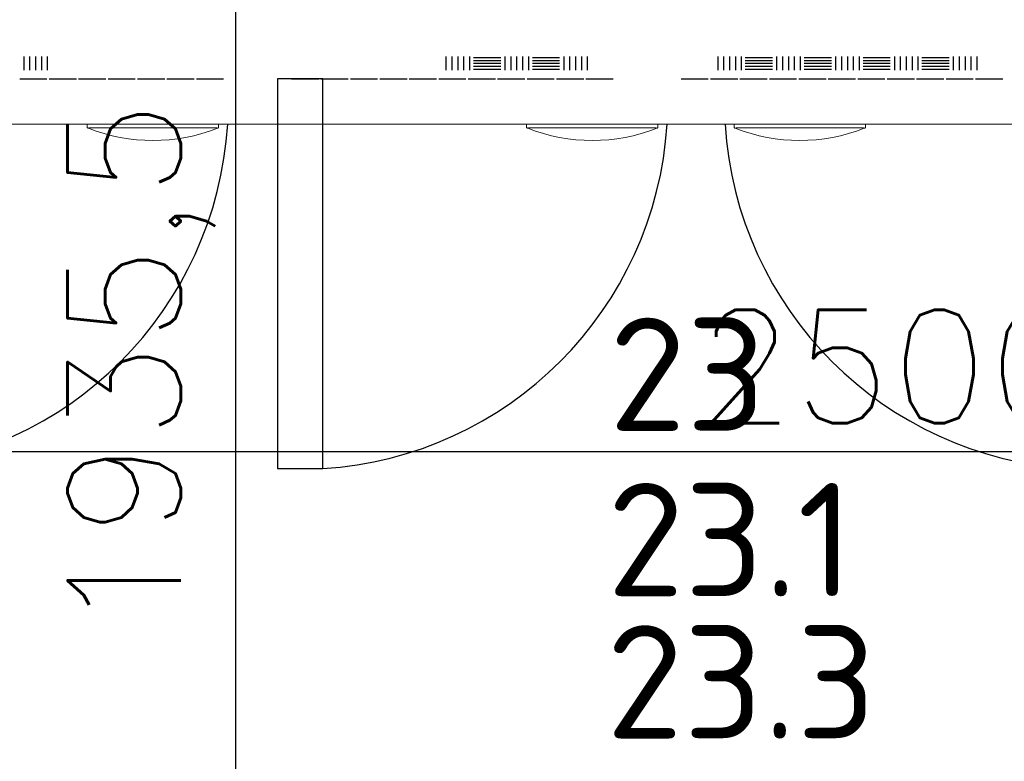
# Model space of a CAD drawing. Header units: millimetres. Extents: x -380244 to 257841, y -4400 to 11650.
# Tile 129 of 140: x 9038 to 10125, y 3827 to 4645. Entities that reach past the tile are written whole.
import ezdxf
from ezdxf import colors
from ezdxf.entities.mleader import LeaderData, LeaderLine
from ezdxf.math import Vec2, Vec3

# ---------------------------------------------------------------- set-up
doc = ezdxf.new("R2010")
doc.units = ezdxf.units.MM
for name, color, linetype in [('Door', 1, 'Continuous'), ('Equip2D', 250, 'Continuous'), ('Equip3D', 7, 'Continuous'), ('EquipAnnot', 5, 'Continuous'), ('Привязки Вент', 102, 'Continuous'), ('Привязки Электр', 1, 'Continuous'), ('Привязки Электр2', 1, 'Continuous')]:
    doc.layers.add(name, color=color, linetype=linetype)
doc.styles.add('GOST прямой', font='isocpeur.ttf', dxfattribs={"height": 2.5})
doc.styles.add('Выноски', font='isocpeur.ttf', dxfattribs={"height": 2.5})
doc.styles.add('Размеры', font='txt.shx', dxfattribs={"height": 2.5})
doc.dimstyles.new('Main', dxfattribs={"dimscale": 0, "dimtxt": 2.5, "dimasz": 1, "dimexe": 1.25, "dimexo": 0.625, "dimtad": 1, "dimdec": 1, "dimrnd": 0.5, "dimtxsty": 'Размеры', "dimblk": 'OBLIQUE', "dimcen": 2.5, "dimadec": 0, "dimazin": 0, "dimtfac": 1, "dimtdec": 1, "dimtmove": 1, "dimatfit": 2, "dimfxl": 1, "dimarcsym": 0})

# ---------------------------------------------------------------- blocks, each defined once
blk = doc.blocks.new('A$C437f1ad6')
at = {"color": 0, "linetype": 'Continuous', "lineweight": 0}
for p, q in [((1970, -700), (0, -700)), ((313, -700), (313, -704)), ((316, -704), (455, -704)), ((458, -700), (458, -704)), ((798, -700), (798, -704)), ((801, -704), (940, -704)), ((943, -700), (943, -704)), ((1027, -700), (1027, -704)), ((1030, -704), (1169, -704)), ((1172, -700), (1172, -704))]:
    blk.add_line(p, q, dxfattribs=at)
for centre in [(385.5, -524.2), (870.5, -524.2), (1099.5, -524.2)]:
    blk.add_arc(centre, 193.9, 248.4566, 291.5434, dxfattribs=at)
for centre, start_param, end_param in [((316, -707), 0, 0.598004), ((455, -707), -0.598004, 0), ((801, -707), 0, 0.598004), ((940, -707), -0.598004, 0), ((1030, -707), 0, 0.598004), ((1169, -707), -0.598004, 0)]:
    blk.add_ellipse(centre, major_axis=(0, 3.01), ratio=0.995261, start_param=start_param, end_param=end_param, dxfattribs=at)
for points, knots in [([(314.3, -704.5), (314.1, -704.5), (314, -704.4), (313.6, -704.2), (313.4, -704.2), (313.1, -704), (313, -704), (313, -704)], [-0.2868235, -0.2868235, -0.2868235, -0.2868235, -0.2253184, -0.2253184, -0.1126592, -0.1126592, 0, 0, 0, 0]), ([(458, -704), (458, -704), (457.9, -704), (457.6, -704.2), (457.4, -704.2), (457, -704.4), (456.9, -704.5), (456.7, -704.5)], [0, 0, 0, 0, 0.1126592, 0.1126592, 0.2253184, 0.2253184, 0.2868235, 0.2868235, 0.2868235, 0.2868235]), ([(799.3, -704.5), (799.1, -704.5), (799, -704.4), (798.6, -704.2), (798.4, -704.2), (798.1, -704), (798, -704), (798, -704)], [-0.2868235, -0.2868235, -0.2868235, -0.2868235, -0.2253184, -0.2253184, -0.1126592, -0.1126592, 0, 0, 0, 0]), ([(943, -704), (943, -704), (942.9, -704), (942.6, -704.2), (942.4, -704.2), (942, -704.4), (941.9, -704.5), (941.7, -704.5)], [0, 0, 0, 0, 0.1126592, 0.1126592, 0.2253184, 0.2253184, 0.2868235, 0.2868235, 0.2868235, 0.2868235]), ([(1028.3, -704.5), (1028.1, -704.5), (1028, -704.4), (1027.6, -704.2), (1027.4, -704.2), (1027.1, -704), (1027, -704), (1027, -704)], [-0.2868235, -0.2868235, -0.2868235, -0.2868235, -0.2253184, -0.2253184, -0.1126592, -0.1126592, 0, 0, 0, 0]), ([(1172, -704), (1172, -704), (1171.9, -704), (1171.6, -704.2), (1171.4, -704.2), (1171, -704.4), (1170.9, -704.5), (1170.7, -704.5)], [0, 0, 0, 0, 0.1126592, 0.1126592, 0.2253184, 0.2253184, 0.2868235, 0.2868235, 0.2868235, 0.2868235])]:
    blk.add_open_spline(points, degree=3, knots=knots, dxfattribs=at)
blk = doc.blocks.new('ec_145597')
at = {"layer": 'Door'}
blk.add_lwpolyline([(523, -650), (523, -1080), (573, -1080), (573, -650)], close=True, dxfattribs=at)
for centre, start, end in [((63, -675), 273.5323, 356.4677), ((548, -675), 273.5323, 356.4677), ((1422, -675), 183.5323, 266.4677)]:
    blk.add_arc(centre, 405.8, start, end, dxfattribs=at)
at = {"layer": 'Equip3D', "extrusion": (0, 0.5, 0.866025)}
for p, q in [((242.9, -625.4, 257.9), (242.9, -640.4, 231.9)), ((249.4, -625.4, 257.9), (249.4, -640.4, 231.9)), ((256, -625.4, 257.9), (256, -640.4, 231.9)), ((262.4, -625.4, 257.9), (262.4, -640.4, 231.9)), ((268.9, -625.4, 257.9), (268.9, -640.4, 231.9)), ((708.9, -625.4, 257.9), (708.9, -640.4, 231.9)), ((715.4, -625.4, 257.9), (715.4, -640.4, 231.9)), ((722, -625.4, 257.9), (722, -640.4, 231.9)), ((728.4, -625.4, 257.9), (728.4, -640.4, 231.9)), ((734.9, -625.4, 257.9), (734.9, -640.4, 231.9)), ((739.4, -626.4, 256.2), (769.4, -626.4, 256.2)), ((739.4, -629.7, 250.6), (769.4, -629.7, 250.6)), ((773.9, -625.4, 257.9), (773.9, -640.4, 231.9)), ((780.4, -625.4, 257.9), (780.4, -640.4, 231.9)), ((787, -625.4, 257.9), (787, -640.4, 231.9)), ((793.4, -625.4, 257.9), (793.4, -640.4, 231.9)), ((799.9, -625.4, 257.9), (799.9, -640.4, 231.9)), ((804.4, -626.4, 256.2), (834.4, -626.4, 256.2)), ((804.4, -629.7, 250.6), (834.4, -629.7, 250.6)), ((838.9, -625.4, 257.9), (838.9, -640.4, 231.9)), ((845.4, -625.4, 257.9), (845.4, -640.4, 231.9)), ((852, -625.4, 257.9), (852, -640.4, 231.9)), ((858.4, -625.4, 257.9), (858.4, -640.4, 231.9)), ((864.9, -625.4, 257.9), (864.9, -640.4, 231.9)), ((1008.9, -625.4, 257.9), (1008.9, -640.4, 231.9)), ((1015.4, -625.4, 257.9), (1015.4, -640.4, 231.9)), ((1022, -625.4, 257.9), (1022, -640.4, 231.9)), ((1028.4, -625.4, 257.9), (1028.4, -640.4, 231.9)), ((1034.9, -625.4, 257.9), (1034.9, -640.4, 231.9)), ((1039.4, -626.4, 256.2), (1069.4, -626.4, 256.2)), ((1039.4, -629.7, 250.6), (1069.4, -629.7, 250.6)), ((1073.9, -625.4, 257.9), (1073.9, -640.4, 231.9)), ((1080.4, -625.4, 257.9), (1080.4, -640.4, 231.9)), ((1087, -625.4, 257.9), (1087, -640.4, 231.9)), ((1093.4, -625.4, 257.9), (1093.4, -640.4, 231.9)), ((1099.9, -625.4, 257.9), (1099.9, -640.4, 231.9)), ((1104.4, -626.4, 256.2), (1134.4, -626.4, 256.2)), ((1104.4, -629.7, 250.6), (1134.4, -629.7, 250.6)), ((1138.9, -625.4, 257.9), (1138.9, -640.4, 231.9)), ((1145.4, -625.4, 257.9), (1145.4, -640.4, 231.9)), ((1152, -625.4, 257.9), (1152, -640.4, 231.9)), ((1158.4, -625.4, 257.9), (1158.4, -640.4, 231.9)), ((1164.9, -625.4, 257.9), (1164.9, -640.4, 231.9)), ((1169.4, -626.4, 256.2), (1199.4, -626.4, 256.2)), ((1169.4, -629.7, 250.6), (1199.4, -629.7, 250.6)), ((1203.9, -625.4, 257.9), (1203.9, -640.4, 231.9)), ((1210.4, -625.4, 257.9), (1210.4, -640.4, 231.9)), ((1217, -625.4, 257.9), (1217, -640.4, 231.9)), ((1223.4, -625.4, 257.9), (1223.4, -640.4, 231.9)), ((1229.9, -625.4, 257.9), (1229.9, -640.4, 231.9)), ((1234.4, -626.4, 256.2), (1264.4, -626.4, 256.2)), ((1234.4, -629.7, 250.6), (1264.4, -629.7, 250.6)), ((1268.9, -625.4, 257.9), (1268.9, -640.4, 231.9)), ((1275.4, -625.4, 257.9), (1275.4, -640.4, 231.9)), ((1282, -625.4, 257.9), (1282, -640.4, 231.9)), ((1288.4, -625.4, 257.9), (1288.4, -640.4, 231.9)), ((1294.9, -625.4, 257.9), (1294.9, -640.4, 231.9)), ((739.4, -632.9, 244.9), (769.4, -632.9, 244.9)), ((739.4, -636.2, 239.3), (769.4, -636.2, 239.3)), ((739.4, -639.4, 233.7), (769.4, -639.4, 233.7)), ((804.4, -632.9, 244.9), (834.4, -632.9, 244.9)), ((804.4, -636.2, 239.3), (834.4, -636.2, 239.3)), ((804.4, -639.4, 233.7), (834.4, -639.4, 233.7)), ((1039.4, -632.9, 244.9), (1069.4, -632.9, 244.9)), ((1039.4, -636.2, 239.3), (1069.4, -636.2, 239.3)), ((1039.4, -639.4, 233.7), (1069.4, -639.4, 233.7)), ((1104.4, -632.9, 244.9), (1134.4, -632.9, 244.9)), ((1104.4, -636.2, 239.3), (1134.4, -636.2, 239.3)), ((1104.4, -639.4, 233.7), (1134.4, -639.4, 233.7)), ((1169.4, -632.9, 244.9), (1199.4, -632.9, 244.9)), ((1169.4, -636.2, 239.3), (1199.4, -636.2, 239.3)), ((1169.4, -639.4, 233.7), (1199.4, -639.4, 233.7)), ((1234.4, -632.9, 244.9), (1264.4, -632.9, 244.9)), ((1234.4, -636.2, 239.3), (1264.4, -636.2, 239.3)), ((1234.4, -639.4, 233.7), (1264.4, -639.4, 233.7))]:
    blk.add_line(p, q, dxfattribs=at)
at = {"layer": 'Equip3D'}
for p, q in [((238.5, -650, 165.1), (268.5, -650, 165.1)), ((238.5, -650, 158.6), (268.5, -650, 158.6)), ((238.5, -650, 152.1), (268.5, -650, 152.1)), ((238.5, -650, 145.5), (268.5, -650, 145.5)), ((238.5, -650, 139.1), (268.5, -650, 139.1)), ((238.5, -650, 100.1), (268.5, -650, 100.1)), ((238.5, -650, 93.6), (268.5, -650, 93.6)), ((238.5, -650, 87.1), (268.5, -650, 87.1)), ((238.5, -650, 80.5), (268.5, -650, 80.5)), ((238.5, -650, 74.1), (268.5, -650, 74.1)), ((240.5, -650, 199.6), (240.5, -650, 169.6)), ((240.5, -650, 134.6), (240.5, -650, 104.6)), ((247, -650, 199.6), (247, -650, 169.6)), ((247, -650, 134.6), (247, -650, 104.6)), ((253.5, -650, 199.6), (253.5, -650, 169.6)), ((253.5, -650, 134.6), (253.5, -650, 104.6)), ((260, -650, 199.6), (260, -650, 169.6)), ((260, -650, 134.6), (260, -650, 104.6)), ((266.5, -650, 199.6), (266.5, -650, 169.6)), ((266.5, -650, 134.6), (266.5, -650, 104.6)), ((271, -650, 197.6), (301, -650, 197.6)), ((271, -650, 191.1), (301, -650, 191.1)), ((271, -650, 184.6), (301, -650, 184.6)), ((271, -650, 178), (301, -650, 178)), ((271, -650, 171.6), (301, -650, 171.6)), ((271, -650, 132.6), (301, -650, 132.6)), ((271, -650, 126.1), (301, -650, 126.1)), ((271, -650, 119.6), (301, -650, 119.6)), ((271, -650, 113), (301, -650, 113)), ((271, -650, 106.6), (301, -650, 106.6)), ((273, -650, 167.1), (273, -650, 137.1)), ((273, -650, 102.1), (273, -650, 72.1)), ((279.5, -650, 167.1), (279.5, -650, 137.1)), ((279.5, -650, 102.1), (279.5, -650, 72.1)), ((286, -650, 167.1), (286, -650, 137.1)), ((286, -650, 102.1), (286, -650, 72.1)), ((292.5, -650, 167.1), (292.5, -650, 137.1)), ((292.5, -650, 102.1), (292.5, -650, 72.1)), ((299, -650, 167.1), (299, -650, 137.1)), ((299, -650, 102.1), (299, -650, 72.1)), ((303.5, -650, 165.1), (333.5, -650, 165.1)), ((303.5, -650, 158.6), (333.5, -650, 158.6)), ((303.5, -650, 152.1), (333.5, -650, 152.1)), ((303.5, -650, 145.5), (333.5, -650, 145.5)), ((303.5, -650, 139.1), (333.5, -650, 139.1)), ((303.5, -650, 100.1), (333.5, -650, 100.1)), ((303.5, -650, 93.6), (333.5, -650, 93.6)), ((303.5, -650, 87.1), (333.5, -650, 87.1)), ((303.5, -650, 80.5), (333.5, -650, 80.5)), ((303.5, -650, 74.1), (333.5, -650, 74.1)), ((305.5, -650, 199.6), (305.5, -650, 169.6)), ((305.5, -650, 134.6), (305.5, -650, 104.6)), ((312, -650, 199.6), (312, -650, 169.6)), ((312, -650, 134.6), (312, -650, 104.6)), ((318.5, -650, 199.6), (318.5, -650, 169.6)), ((318.5, -650, 134.6), (318.5, -650, 104.6)), ((325, -650, 199.6), (325, -650, 169.6)), ((325, -650, 134.6), (325, -650, 104.6)), ((331.5, -650, 199.6), (331.5, -650, 169.6)), ((331.5, -650, 134.6), (331.5, -650, 104.6)), ((336, -650, 197.6), (366, -650, 197.6)), ((336, -650, 191.1), (366, -650, 191.1)), ((336, -650, 184.6), (366, -650, 184.6)), ((336, -650, 178), (366, -650, 178)), ((336, -650, 171.6), (366, -650, 171.6)), ((336, -650, 132.6), (366, -650, 132.6)), ((336, -650, 126.1), (366, -650, 126.1)), ((336, -650, 119.6), (366, -650, 119.6)), ((336, -650, 113), (366, -650, 113)), ((336, -650, 106.6), (366, -650, 106.6)), ((338, -650, 167.1), (338, -650, 137.1)), ((338, -650, 102.1), (338, -650, 72.1)), ((344.5, -650, 167.1), (344.5, -650, 137.1)), ((344.5, -650, 102.1), (344.5, -650, 72.1)), ((351, -650, 167.1), (351, -650, 137.1)), ((351, -650, 102.1), (351, -650, 72.1)), ((357.5, -650, 167.1), (357.5, -650, 137.1)), ((357.5, -650, 102.1), (357.5, -650, 72.1)), ((364, -650, 167.1), (364, -650, 137.1)), ((364, -650, 102.1), (364, -650, 72.1)), ((368.5, -650, 165.1), (398.5, -650, 165.1)), ((368.5, -650, 158.6), (398.5, -650, 158.6)), ((368.5, -650, 152.1), (398.5, -650, 152.1)), ((368.5, -650, 145.5), (398.5, -650, 145.5)), ((368.5, -650, 139.1), (398.5, -650, 139.1)), ((368.5, -650, 100.1), (398.5, -650, 100.1)), ((368.5, -650, 93.6), (398.5, -650, 93.6)), ((368.5, -650, 87.1), (398.5, -650, 87.1)), ((368.5, -650, 80.5), (398.5, -650, 80.5)), ((368.5, -650, 74.1), (398.5, -650, 74.1)), ((370.5, -650, 199.6), (370.5, -650, 169.6)), ((370.5, -650, 134.6), (370.5, -650, 104.6)), ((377, -650, 199.6), (377, -650, 169.6)), ((377, -650, 134.6), (377, -650, 104.6)), ((383.5, -650, 199.6), (383.5, -650, 169.6)), ((383.5, -650, 134.6), (383.5, -650, 104.6)), ((390, -650, 199.6), (390, -650, 169.6)), ((390, -650, 134.6), (390, -650, 104.6)), ((396.5, -650, 199.6), (396.5, -650, 169.6)), ((396.5, -650, 134.6), (396.5, -650, 104.6)), ((401, -650, 197.6), (431, -650, 197.6)), ((401, -650, 191.1), (431, -650, 191.1)), ((401, -650, 184.6), (431, -650, 184.6)), ((401, -650, 178), (431, -650, 178)), ((401, -650, 171.6), (431, -650, 171.6)), ((401, -650, 132.6), (431, -650, 132.6)), ((401, -650, 126.1), (431, -650, 126.1)), ((401, -650, 119.6), (431, -650, 119.6)), ((401, -650, 113), (431, -650, 113)), ((401, -650, 106.6), (431, -650, 106.6)), ((403, -650, 167.1), (403, -650, 137.1)), ((403, -650, 102.1), (403, -650, 72.1)), ((409.5, -650, 167.1), (409.5, -650, 137.1)), ((409.5, -650, 102.1), (409.5, -650, 72.1)), ((416, -650, 167.1), (416, -650, 137.1)), ((416, -650, 102.1), (416, -650, 72.1)), ((422.5, -650, 167.1), (422.5, -650, 137.1)), ((422.5, -650, 102.1), (422.5, -650, 72.1)), ((429, -650, 167.1), (429, -650, 137.1)), ((429, -650, 102.1), (429, -650, 72.1)), ((433.5, -650, 165.1), (463.5, -650, 165.1)), ((433.5, -650, 158.6), (463.5, -650, 158.6)), ((433.5, -650, 152.1), (463.5, -650, 152.1)), ((433.5, -650, 145.5), (463.5, -650, 145.5)), ((433.5, -650, 139.1), (463.5, -650, 139.1)), ((433.5, -650, 100.1), (463.5, -650, 100.1)), ((433.5, -650, 93.6), (463.5, -650, 93.6)), ((433.5, -650, 87.1), (463.5, -650, 87.1)), ((433.5, -650, 80.5), (463.5, -650, 80.5)), ((433.5, -650, 74.1), (463.5, -650, 74.1)), ((435.5, -650, 199.6), (435.5, -650, 169.6)), ((435.5, -650, 134.6), (435.5, -650, 104.6)), ((442, -650, 199.6), (442, -650, 169.6)), ((442, -650, 134.6), (442, -650, 104.6)), ((448.5, -650, 199.6), (448.5, -650, 169.6)), ((448.5, -650, 134.6), (448.5, -650, 104.6)), ((455, -650, 199.6), (455, -650, 169.6)), ((455, -650, 134.6), (455, -650, 104.6)), ((461.5, -650, 199.6), (461.5, -650, 169.6)), ((461.5, -650, 134.6), (461.5, -650, 104.6)), ((538.5, -650, 165.1), (568.5, -650, 165.1)), ((538.5, -650, 158.6), (568.5, -650, 158.6)), ((538.5, -650, 152.1), (568.5, -650, 152.1)), ((538.5, -650, 145.5), (568.5, -650, 145.5)), ((538.5, -650, 139.1), (568.5, -650, 139.1)), ((538.5, -650, 100.1), (568.5, -650, 100.1)), ((538.5, -650, 93.6), (568.5, -650, 93.6)), ((538.5, -650, 87.1), (568.5, -650, 87.1)), ((538.5, -650, 80.5), (568.5, -650, 80.5)), ((538.5, -650, 74.1), (568.5, -650, 74.1)), ((540.5, -650, 199.6), (540.5, -650, 169.6)), ((540.5, -650, 134.6), (540.5, -650, 104.6)), ((547, -650, 199.6), (547, -650, 169.6)), ((547, -650, 134.6), (547, -650, 104.6)), ((553.5, -650, 199.6), (553.5, -650, 169.6)), ((553.5, -650, 134.6), (553.5, -650, 104.6)), ((560, -650, 199.6), (560, -650, 169.6)), ((560, -650, 134.6), (560, -650, 104.6)), ((566.5, -650, 199.6), (566.5, -650, 169.6)), ((566.5, -650, 134.6), (566.5, -650, 104.6)), ((571, -650, 197.6), (601, -650, 197.6)), ((571, -650, 191.1), (601, -650, 191.1)), ((571, -650, 184.6), (601, -650, 184.6)), ((571, -650, 178), (601, -650, 178)), ((571, -650, 171.6), (601, -650, 171.6)), ((571, -650, 132.6), (601, -650, 132.6)), ((571, -650, 126.1), (601, -650, 126.1)), ((571, -650, 119.6), (601, -650, 119.6)), ((571, -650, 113), (601, -650, 113)), ((571, -650, 106.6), (601, -650, 106.6)), ((573, -650, 167.1), (573, -650, 137.1)), ((573, -650, 102.1), (573, -650, 72.1)), ((579.5, -650, 167.1), (579.5, -650, 137.1)), ((579.5, -650, 102.1), (579.5, -650, 72.1)), ((586, -650, 167.1), (586, -650, 137.1)), ((586, -650, 102.1), (586, -650, 72.1)), ((592.5, -650, 167.1), (592.5, -650, 137.1)), ((592.5, -650, 102.1), (592.5, -650, 72.1)), ((599, -650, 167.1), (599, -650, 137.1)), ((599, -650, 102.1), (599, -650, 72.1)), ((603.5, -650, 165.1), (633.5, -650, 165.1)), ((603.5, -650, 158.6), (633.5, -650, 158.6)), ((603.5, -650, 152.1), (633.5, -650, 152.1)), ((603.5, -650, 145.5), (633.5, -650, 145.5)), ((603.5, -650, 139.1), (633.5, -650, 139.1)), ((603.5, -650, 100.1), (633.5, -650, 100.1)), ((603.5, -650, 93.6), (633.5, -650, 93.6)), ((603.5, -650, 87.1), (633.5, -650, 87.1)), ((603.5, -650, 80.5), (633.5, -650, 80.5)), ((603.5, -650, 74.1), (633.5, -650, 74.1)), ((605.5, -650, 199.6), (605.5, -650, 169.6)), ((605.5, -650, 134.6), (605.5, -650, 104.6)), ((612, -650, 199.6), (612, -650, 169.6)), ((612, -650, 134.6), (612, -650, 104.6)), ((618.5, -650, 199.6), (618.5, -650, 169.6)), ((618.5, -650, 134.6), (618.5, -650, 104.6)), ((625, -650, 199.6), (625, -650, 169.6)), ((625, -650, 134.6), (625, -650, 104.6)), ((631.5, -650, 199.6), (631.5, -650, 169.6)), ((631.5, -650, 134.6), (631.5, -650, 104.6)), ((636, -650, 197.6), (666, -650, 197.6)), ((636, -650, 191.1), (666, -650, 191.1)), ((636, -650, 184.6), (666, -650, 184.6)), ((636, -650, 178), (666, -650, 178)), ((636, -650, 171.6), (666, -650, 171.6)), ((636, -650, 132.6), (666, -650, 132.6)), ((636, -650, 126.1), (666, -650, 126.1)), ((636, -650, 119.6), (666, -650, 119.6)), ((636, -650, 113), (666, -650, 113)), ((636, -650, 106.6), (666, -650, 106.6)), ((638, -650, 167.1), (638, -650, 137.1)), ((638, -650, 102.1), (638, -650, 72.1)), ((644.5, -650, 167.1), (644.5, -650, 137.1)), ((644.5, -650, 102.1), (644.5, -650, 72.1)), ((651, -650, 167.1), (651, -650, 137.1)), ((651, -650, 102.1), (651, -650, 72.1)), ((657.5, -650, 167.1), (657.5, -650, 137.1)), ((657.5, -650, 102.1), (657.5, -650, 72.1)), ((664, -650, 167.1), (664, -650, 137.1)), ((664, -650, 102.1), (664, -650, 72.1)), ((668.5, -650, 165.1), (698.5, -650, 165.1)), ((668.5, -650, 158.6), (698.5, -650, 158.6)), ((668.5, -650, 152.1), (698.5, -650, 152.1)), ((668.5, -650, 145.5), (698.5, -650, 145.5)), ((668.5, -650, 139.1), (698.5, -650, 139.1)), ((668.5, -650, 100.1), (698.5, -650, 100.1)), ((668.5, -650, 93.6), (698.5, -650, 93.6)), ((668.5, -650, 87.1), (698.5, -650, 87.1)), ((668.5, -650, 80.5), (698.5, -650, 80.5)), ((668.5, -650, 74.1), (698.5, -650, 74.1)), ((670.5, -650, 199.6), (670.5, -650, 169.6)), ((670.5, -650, 134.6), (670.5, -650, 104.6)), ((677, -650, 199.6), (677, -650, 169.6)), ((677, -650, 134.6), (677, -650, 104.6)), ((683.5, -650, 199.6), (683.5, -650, 169.6)), ((683.5, -650, 134.6), (683.5, -650, 104.6)), ((690, -650, 199.6), (690, -650, 169.6)), ((690, -650, 134.6), (690, -650, 104.6)), ((696.5, -650, 199.6), (696.5, -650, 169.6)), ((696.5, -650, 134.6), (696.5, -650, 104.6)), ((701, -650, 197.6), (731, -650, 197.6)), ((701, -650, 191.1), (731, -650, 191.1)), ((701, -650, 184.6), (731, -650, 184.6)), ((701, -650, 178), (731, -650, 178)), ((701, -650, 171.6), (731, -650, 171.6)), ((701, -650, 132.6), (731, -650, 132.6)), ((701, -650, 126.1), (731, -650, 126.1)), ((701, -650, 119.6), (731, -650, 119.6)), ((701, -650, 113), (731, -650, 113)), ((701, -650, 106.6), (731, -650, 106.6)), ((703, -650, 167.1), (703, -650, 137.1)), ((703, -650, 102.1), (703, -650, 72.1)), ((709.5, -650, 167.1), (709.5, -650, 137.1)), ((709.5, -650, 102.1), (709.5, -650, 72.1)), ((716, -650, 167.1), (716, -650, 137.1)), ((716, -650, 102.1), (716, -650, 72.1)), ((722.5, -650, 167.1), (722.5, -650, 137.1)), ((722.5, -650, 102.1), (722.5, -650, 72.1)), ((729, -650, 167.1), (729, -650, 137.1)), ((729, -650, 102.1), (729, -650, 72.1)), ((733.5, -650, 165.1), (763.5, -650, 165.1)), ((733.5, -650, 158.6), (763.5, -650, 158.6)), ((733.5, -650, 152.1), (763.5, -650, 152.1)), ((733.5, -650, 145.5), (763.5, -650, 145.5)), ((733.5, -650, 139.1), (763.5, -650, 139.1)), ((733.5, -650, 100.1), (763.5, -650, 100.1)), ((733.5, -650, 93.6), (763.5, -650, 93.6)), ((733.5, -650, 87.1), (763.5, -650, 87.1)), ((733.5, -650, 80.5), (763.5, -650, 80.5)), ((733.5, -650, 74.1), (763.5, -650, 74.1)), ((735.5, -650, 199.6), (735.5, -650, 169.6)), ((735.5, -650, 134.6), (735.5, -650, 104.6)), ((742, -650, 199.6), (742, -650, 169.6)), ((742, -650, 134.6), (742, -650, 104.6)), ((748.5, -650, 199.6), (748.5, -650, 169.6)), ((748.5, -650, 134.6), (748.5, -650, 104.6)), ((755, -650, 199.6), (755, -650, 169.6)), ((755, -650, 134.6), (755, -650, 104.6)), ((761.5, -650, 199.6), (761.5, -650, 169.6)), ((761.5, -650, 134.6), (761.5, -650, 104.6)), ((766, -650, 197.6), (796, -650, 197.6)), ((766, -650, 191.1), (796, -650, 191.1)), ((766, -650, 184.6), (796, -650, 184.6)), ((766, -650, 178), (796, -650, 178)), ((766, -650, 171.6), (796, -650, 171.6)), ((766, -650, 132.6), (796, -650, 132.6)), ((766, -650, 126.1), (796, -650, 126.1)), ((766, -650, 119.6), (796, -650, 119.6)), ((766, -650, 113), (796, -650, 113)), ((766, -650, 106.6), (796, -650, 106.6)), ((768, -650, 167.1), (768, -650, 137.1)), ((768, -650, 102.1), (768, -650, 72.1)), ((774.5, -650, 167.1), (774.5, -650, 137.1)), ((774.5, -650, 102.1), (774.5, -650, 72.1)), ((781, -650, 167.1), (781, -650, 137.1)), ((781, -650, 102.1), (781, -650, 72.1)), ((787.5, -650, 167.1), (787.5, -650, 137.1)), ((787.5, -650, 102.1), (787.5, -650, 72.1)), ((794, -650, 167.1), (794, -650, 137.1)), ((794, -650, 102.1), (794, -650, 72.1)), ((798.5, -650, 165.1), (828.5, -650, 165.1)), ((798.5, -650, 158.6), (828.5, -650, 158.6)), ((798.5, -650, 152.1), (828.5, -650, 152.1)), ((798.5, -650, 145.5), (828.5, -650, 145.5)), ((798.5, -650, 139.1), (828.5, -650, 139.1)), ((798.5, -650, 100.1), (828.5, -650, 100.1)), ((798.5, -650, 93.6), (828.5, -650, 93.6)), ((798.5, -650, 87.1), (828.5, -650, 87.1)), ((798.5, -650, 80.5), (828.5, -650, 80.5)), ((798.5, -650, 74.1), (828.5, -650, 74.1)), ((800.5, -650, 199.6), (800.5, -650, 169.6)), ((800.5, -650, 134.6), (800.5, -650, 104.6)), ((807, -650, 199.6), (807, -650, 169.6)), ((807, -650, 134.6), (807, -650, 104.6)), ((813.5, -650, 199.6), (813.5, -650, 169.6)), ((813.5, -650, 134.6), (813.5, -650, 104.6)), ((820, -650, 199.6), (820, -650, 169.6)), ((820, -650, 134.6), (820, -650, 104.6)), ((826.5, -650, 199.6), (826.5, -650, 169.6)), ((826.5, -650, 134.6), (826.5, -650, 104.6)), ((831, -650, 197.6), (861, -650, 197.6)), ((831, -650, 191.1), (861, -650, 191.1)), ((831, -650, 184.6), (861, -650, 184.6)), ((831, -650, 178), (861, -650, 178)), ((831, -650, 171.6), (861, -650, 171.6)), ((831, -650, 132.6), (861, -650, 132.6)), ((831, -650, 126.1), (861, -650, 126.1)), ((831, -650, 119.6), (861, -650, 119.6)), ((831, -650, 113), (861, -650, 113)), ((831, -650, 106.6), (861, -650, 106.6)), ((833, -650, 167.1), (833, -650, 137.1)), ((833, -650, 102.1), (833, -650, 72.1)), ((839.5, -650, 167.1), (839.5, -650, 137.1)), ((839.5, -650, 102.1), (839.5, -650, 72.1)), ((846, -650, 167.1), (846, -650, 137.1)), ((846, -650, 102.1), (846, -650, 72.1)), ((852.5, -650, 167.1), (852.5, -650, 137.1)), ((852.5, -650, 102.1), (852.5, -650, 72.1)), ((859, -650, 167.1), (859, -650, 137.1)), ((859, -650, 102.1), (859, -650, 72.1)), ((863.5, -650, 165.1), (893.5, -650, 165.1)), ((863.5, -650, 158.6), (893.5, -650, 158.6)), ((863.5, -650, 152.1), (893.5, -650, 152.1)), ((863.5, -650, 145.5), (893.5, -650, 145.5)), ((863.5, -650, 139.1), (893.5, -650, 139.1)), ((863.5, -650, 100.1), (893.5, -650, 100.1)), ((863.5, -650, 93.6), (893.5, -650, 93.6)), ((863.5, -650, 87.1), (893.5, -650, 87.1)), ((863.5, -650, 80.5), (893.5, -650, 80.5)), ((863.5, -650, 74.1), (893.5, -650, 74.1)), ((865.5, -650, 199.6), (865.5, -650, 169.6)), ((865.5, -650, 134.6), (865.5, -650, 104.6)), ((872, -650, 199.6), (872, -650, 169.6)), ((872, -650, 134.6), (872, -650, 104.6)), ((878.5, -650, 199.6), (878.5, -650, 169.6)), ((878.5, -650, 134.6), (878.5, -650, 104.6)), ((885, -650, 199.6), (885, -650, 169.6)), ((885, -650, 134.6), (885, -650, 104.6)), ((891.5, -650, 199.6), (891.5, -650, 169.6)), ((891.5, -650, 134.6), (891.5, -650, 104.6)), ((968.5, -650, 165.1), (998.5, -650, 165.1)), ((968.5, -650, 158.6), (998.5, -650, 158.6)), ((968.5, -650, 152.1), (998.5, -650, 152.1)), ((968.5, -650, 145.5), (998.5, -650, 145.5)), ((968.5, -650, 139.1), (998.5, -650, 139.1)), ((968.5, -650, 100.1), (998.5, -650, 100.1)), ((968.5, -650, 93.6), (998.5, -650, 93.6)), ((968.5, -650, 87.1), (998.5, -650, 87.1)), ((968.5, -650, 80.5), (998.5, -650, 80.5)), ((968.5, -650, 74.1), (998.5, -650, 74.1)), ((970.5, -650, 199.6), (970.5, -650, 169.6)), ((970.5, -650, 134.6), (970.5, -650, 104.6)), ((977, -650, 199.6), (977, -650, 169.6)), ((977, -650, 134.6), (977, -650, 104.6)), ((983.5, -650, 199.6), (983.5, -650, 169.6)), ((983.5, -650, 134.6), (983.5, -650, 104.6)), ((990, -650, 199.6), (990, -650, 169.6)), ((990, -650, 134.6), (990, -650, 104.6)), ((996.5, -650, 199.6), (996.5, -650, 169.6)), ((996.5, -650, 134.6), (996.5, -650, 104.6)), ((1001, -650, 197.6), (1031, -650, 197.6)), ((1001, -650, 191.1), (1031, -650, 191.1)), ((1001, -650, 184.6), (1031, -650, 184.6)), ((1001, -650, 178), (1031, -650, 178)), ((1001, -650, 171.6), (1031, -650, 171.6)), ((1001, -650, 132.6), (1031, -650, 132.6)), ((1001, -650, 126.1), (1031, -650, 126.1)), ((1001, -650, 119.6), (1031, -650, 119.6)), ((1001, -650, 113), (1031, -650, 113)), ((1001, -650, 106.6), (1031, -650, 106.6)), ((1003, -650, 167.1), (1003, -650, 137.1)), ((1003, -650, 102.1), (1003, -650, 72.1)), ((1009.5, -650, 167.1), (1009.5, -650, 137.1)), ((1009.5, -650, 102.1), (1009.5, -650, 72.1)), ((1016, -650, 167.1), (1016, -650, 137.1)), ((1016, -650, 102.1), (1016, -650, 72.1)), ((1022.5, -650, 167.1), (1022.5, -650, 137.1)), ((1022.5, -650, 102.1), (1022.5, -650, 72.1)), ((1029, -650, 167.1), (1029, -650, 137.1)), ((1029, -650, 102.1), (1029, -650, 72.1)), ((1033.5, -650, 165.1), (1063.5, -650, 165.1)), ((1033.5, -650, 158.6), (1063.5, -650, 158.6)), ((1033.5, -650, 152.1), (1063.5, -650, 152.1)), ((1033.5, -650, 145.5), (1063.5, -650, 145.5)), ((1033.5, -650, 139.1), (1063.5, -650, 139.1)), ((1033.5, -650, 100.1), (1063.5, -650, 100.1)), ((1033.5, -650, 93.6), (1063.5, -650, 93.6)), ((1033.5, -650, 87.1), (1063.5, -650, 87.1)), ((1033.5, -650, 80.5), (1063.5, -650, 80.5)), ((1033.5, -650, 74.1), (1063.5, -650, 74.1)), ((1035.5, -650, 199.6), (1035.5, -650, 169.6)), ((1035.5, -650, 134.6), (1035.5, -650, 104.6)), ((1042, -650, 199.6), (1042, -650, 169.6)), ((1042, -650, 134.6), (1042, -650, 104.6)), ((1048.5, -650, 199.6), (1048.5, -650, 169.6)), ((1048.5, -650, 134.6), (1048.5, -650, 104.6)), ((1055, -650, 199.6), (1055, -650, 169.6)), ((1055, -650, 134.6), (1055, -650, 104.6)), ((1061.5, -650, 199.6), (1061.5, -650, 169.6)), ((1061.5, -650, 134.6), (1061.5, -650, 104.6)), ((1066, -650, 197.6), (1096, -650, 197.6)), ((1066, -650, 191.1), (1096, -650, 191.1)), ((1066, -650, 184.6), (1096, -650, 184.6)), ((1066, -650, 178), (1096, -650, 178)), ((1066, -650, 171.6), (1096, -650, 171.6)), ((1066, -650, 132.6), (1096, -650, 132.6)), ((1066, -650, 126.1), (1096, -650, 126.1)), ((1066, -650, 119.6), (1096, -650, 119.6)), ((1066, -650, 113), (1096, -650, 113)), ((1066, -650, 106.6), (1096, -650, 106.6)), ((1068, -650, 167.1), (1068, -650, 137.1)), ((1068, -650, 102.1), (1068, -650, 72.1)), ((1074.5, -650, 167.1), (1074.5, -650, 137.1)), ((1074.5, -650, 102.1), (1074.5, -650, 72.1)), ((1081, -650, 167.1), (1081, -650, 137.1)), ((1081, -650, 102.1), (1081, -650, 72.1)), ((1087.5, -650, 167.1), (1087.5, -650, 137.1)), ((1087.5, -650, 102.1), (1087.5, -650, 72.1)), ((1094, -650, 167.1), (1094, -650, 137.1)), ((1094, -650, 102.1), (1094, -650, 72.1)), ((1098.5, -650, 165.1), (1128.5, -650, 165.1)), ((1098.5, -650, 158.6), (1128.5, -650, 158.6)), ((1098.5, -650, 152.1), (1128.5, -650, 152.1)), ((1098.5, -650, 145.5), (1128.5, -650, 145.5)), ((1098.5, -650, 139.1), (1128.5, -650, 139.1)), ((1098.5, -650, 100.1), (1128.5, -650, 100.1)), ((1098.5, -650, 93.6), (1128.5, -650, 93.6)), ((1098.5, -650, 87.1), (1128.5, -650, 87.1)), ((1098.5, -650, 80.5), (1128.5, -650, 80.5)), ((1098.5, -650, 74.1), (1128.5, -650, 74.1)), ((1100.5, -650, 199.6), (1100.5, -650, 169.6)), ((1100.5, -650, 134.6), (1100.5, -650, 104.6)), ((1107, -650, 199.6), (1107, -650, 169.6)), ((1107, -650, 134.6), (1107, -650, 104.6)), ((1113.5, -650, 199.6), (1113.5, -650, 169.6)), ((1113.5, -650, 134.6), (1113.5, -650, 104.6)), ((1120, -650, 199.6), (1120, -650, 169.6)), ((1120, -650, 134.6), (1120, -650, 104.6)), ((1126.5, -650, 199.6), (1126.5, -650, 169.6)), ((1126.5, -650, 134.6), (1126.5, -650, 104.6)), ((1131, -650, 197.6), (1161, -650, 197.6)), ((1131, -650, 191.1), (1161, -650, 191.1)), ((1131, -650, 184.6), (1161, -650, 184.6)), ((1131, -650, 178), (1161, -650, 178)), ((1131, -650, 171.6), (1161, -650, 171.6)), ((1131, -650, 132.6), (1161, -650, 132.6)), ((1131, -650, 126.1), (1161, -650, 126.1)), ((1131, -650, 119.6), (1161, -650, 119.6)), ((1131, -650, 113), (1161, -650, 113)), ((1131, -650, 106.6), (1161, -650, 106.6)), ((1133, -650, 167.1), (1133, -650, 137.1)), ((1133, -650, 102.1), (1133, -650, 72.1)), ((1139.5, -650, 167.1), (1139.5, -650, 137.1)), ((1139.5, -650, 102.1), (1139.5, -650, 72.1)), ((1146, -650, 167.1), (1146, -650, 137.1)), ((1146, -650, 102.1), (1146, -650, 72.1)), ((1152.5, -650, 167.1), (1152.5, -650, 137.1)), ((1152.5, -650, 102.1), (1152.5, -650, 72.1)), ((1159, -650, 167.1), (1159, -650, 137.1)), ((1159, -650, 102.1), (1159, -650, 72.1)), ((1163.5, -650, 165.1), (1193.5, -650, 165.1)), ((1163.5, -650, 158.6), (1193.5, -650, 158.6)), ((1163.5, -650, 152.1), (1193.5, -650, 152.1)), ((1163.5, -650, 145.5), (1193.5, -650, 145.5)), ((1163.5, -650, 139.1), (1193.5, -650, 139.1)), ((1163.5, -650, 100.1), (1193.5, -650, 100.1)), ((1163.5, -650, 93.6), (1193.5, -650, 93.6)), ((1163.5, -650, 87.1), (1193.5, -650, 87.1)), ((1163.5, -650, 80.5), (1193.5, -650, 80.5)), ((1163.5, -650, 74.1), (1193.5, -650, 74.1)), ((1165.5, -650, 199.6), (1165.5, -650, 169.6)), ((1165.5, -650, 134.6), (1165.5, -650, 104.6)), ((1172, -650, 199.6), (1172, -650, 169.6)), ((1172, -650, 134.6), (1172, -650, 104.6)), ((1178.5, -650, 199.6), (1178.5, -650, 169.6)), ((1178.5, -650, 134.6), (1178.5, -650, 104.6)), ((1185, -650, 199.6), (1185, -650, 169.6)), ((1185, -650, 134.6), (1185, -650, 104.6)), ((1191.5, -650, 199.6), (1191.5, -650, 169.6)), ((1191.5, -650, 134.6), (1191.5, -650, 104.6)), ((1196, -650, 197.6), (1226, -650, 197.6)), ((1196, -650, 191.1), (1226, -650, 191.1)), ((1196, -650, 184.6), (1226, -650, 184.6)), ((1196, -650, 178), (1226, -650, 178)), ((1196, -650, 171.6), (1226, -650, 171.6)), ((1196, -650, 132.6), (1226, -650, 132.6)), ((1196, -650, 126.1), (1226, -650, 126.1)), ((1196, -650, 119.6), (1226, -650, 119.6)), ((1196, -650, 113), (1226, -650, 113)), ((1196, -650, 106.6), (1226, -650, 106.6)), ((1198, -650, 167.1), (1198, -650, 137.1)), ((1198, -650, 102.1), (1198, -650, 72.1)), ((1204.5, -650, 167.1), (1204.5, -650, 137.1)), ((1204.5, -650, 102.1), (1204.5, -650, 72.1)), ((1211, -650, 167.1), (1211, -650, 137.1)), ((1211, -650, 102.1), (1211, -650, 72.1)), ((1217.5, -650, 167.1), (1217.5, -650, 137.1)), ((1217.5, -650, 102.1), (1217.5, -650, 72.1)), ((1224, -650, 167.1), (1224, -650, 137.1)), ((1224, -650, 102.1), (1224, -650, 72.1)), ((1228.5, -650, 165.1), (1258.5, -650, 165.1)), ((1228.5, -650, 158.6), (1258.5, -650, 158.6)), ((1228.5, -650, 152.1), (1258.5, -650, 152.1)), ((1228.5, -650, 145.5), (1258.5, -650, 145.5)), ((1228.5, -650, 139.1), (1258.5, -650, 139.1)), ((1228.5, -650, 100.1), (1258.5, -650, 100.1)), ((1228.5, -650, 93.6), (1258.5, -650, 93.6)), ((1228.5, -650, 87.1), (1258.5, -650, 87.1)), ((1228.5, -650, 80.5), (1258.5, -650, 80.5)), ((1228.5, -650, 74.1), (1258.5, -650, 74.1)), ((1230.5, -650, 199.6), (1230.5, -650, 169.6)), ((1230.5, -650, 134.6), (1230.5, -650, 104.6)), ((1237, -650, 199.6), (1237, -650, 169.6)), ((1237, -650, 134.6), (1237, -650, 104.6)), ((1243.5, -650, 199.6), (1243.5, -650, 169.6)), ((1243.5, -650, 134.6), (1243.5, -650, 104.6)), ((1250, -650, 199.6), (1250, -650, 169.6)), ((1250, -650, 134.6), (1250, -650, 104.6)), ((1256.5, -650, 199.6), (1256.5, -650, 169.6)), ((1256.5, -650, 134.6), (1256.5, -650, 104.6)), ((1261, -650, 197.6), (1291, -650, 197.6)), ((1261, -650, 191.1), (1291, -650, 191.1)), ((1261, -650, 184.6), (1291, -650, 184.6)), ((1261, -650, 178), (1291, -650, 178)), ((1261, -650, 171.6), (1291, -650, 171.6)), ((1261, -650, 132.6), (1291, -650, 132.6)), ((1261, -650, 126.1), (1291, -650, 126.1)), ((1261, -650, 119.6), (1291, -650, 119.6)), ((1261, -650, 113), (1291, -650, 113)), ((1261, -650, 106.6), (1291, -650, 106.6)), ((1263, -650, 167.1), (1263, -650, 137.1)), ((1263, -650, 102.1), (1263, -650, 72.1)), ((1269.5, -650, 167.1), (1269.5, -650, 137.1)), ((1269.5, -650, 102.1), (1269.5, -650, 72.1)), ((1276, -650, 167.1), (1276, -650, 137.1)), ((1276, -650, 102.1), (1276, -650, 72.1)), ((1282.5, -650, 167.1), (1282.5, -650, 137.1)), ((1282.5, -650, 102.1), (1282.5, -650, 72.1)), ((1289, -650, 167.1), (1289, -650, 137.1)), ((1289, -650, 102.1), (1289, -650, 72.1)), ((1293.5, -650, 165.1), (1323.5, -650, 165.1)), ((1293.5, -650, 158.6), (1323.5, -650, 158.6)), ((1293.5, -650, 152.1), (1323.5, -650, 152.1)), ((1293.5, -650, 145.5), (1323.5, -650, 145.5)), ((1293.5, -650, 139.1), (1323.5, -650, 139.1)), ((1293.5, -650, 100.1), (1323.5, -650, 100.1)), ((1293.5, -650, 93.6), (1323.5, -650, 93.6)), ((1293.5, -650, 87.1), (1323.5, -650, 87.1)), ((1293.5, -650, 80.5), (1323.5, -650, 80.5)), ((1293.5, -650, 74.1), (1323.5, -650, 74.1)), ((1295.5, -650, 199.6), (1295.5, -650, 169.6)), ((1295.5, -650, 134.6), (1295.5, -650, 104.6)), ((1302, -650, 199.6), (1302, -650, 169.6)), ((1302, -650, 134.6), (1302, -650, 104.6)), ((1308.5, -650, 199.6), (1308.5, -650, 169.6)), ((1308.5, -650, 134.6), (1308.5, -650, 104.6)), ((1315, -650, 199.6), (1315, -650, 169.6)), ((1315, -650, 134.6), (1315, -650, 104.6)), ((1321.5, -650, 199.6), (1321.5, -650, 169.6)), ((1321.5, -650, 134.6), (1321.5, -650, 104.6))]:
    blk.add_line(p, q, dxfattribs=at)
at = {"layer": 'Equip2D'}
blk.add_blockref('A$C437f1ad6', (0, 0), dxfattribs=at)
at = {"layer": 'EquipAnnot', "style": 'GOST прямой', "flags": 1}
for tag, p in [('НАИМЕНОВАНИЕ', (0, 0)), ('ОПИСАНИЕ', (0, -4.8)), ('РАЗМЕРЫ', (0, -9.5)), ('МОЩНОСТЬ', (0, -14.2)), ('НАПРЯЖЕНИЕ', (0, -19))]:
    blk.add_attdef(tag, p, '', height=2.5, dxfattribs=at)
at = {"layer": 'EquipAnnot', "style": 'GOST прямой'}
blk.add_attdef('НОМЕР', (845.9, -820.3), '', height=2.5, dxfattribs=at)
blk = doc.blocks.new('ec_190346')
at = {"layer": 'EquipAnnot', "style": 'GOST прямой', "flags": 1}
for tag, p in [('НАИМЕНОВАНИЕ', (0, 0)), ('ОПИСАНИЕ', (0, -4.8)), ('РАЗМЕРЫ', (0, -9.5)), ('МОЩНОСТЬ', (0, -14.2)), ('НАПРЯЖЕНИЕ', (0, -19))]:
    blk.add_attdef(tag, p, '', height=2.5, dxfattribs=at)
at = {"layer": 'EquipAnnot', "style": 'GOST прямой'}
blk.add_attdef('НОМЕР', (896.1, -479.7), '', height=2.5, dxfattribs=at)
blk = doc.blocks.new('НПС-15_4')
at = {"layer": 'EquipAnnot', "style": 'GOST прямой', "flags": 1}
for tag, p in [('НАИМЕНОВАНИЕ', (0, 0)), ('ОПИСАНИЕ', (0, -4.8)), ('РАЗМЕРЫ', (0, -9.5))]:
    blk.add_attdef(tag, p, '', height=2.5, dxfattribs=at)
at = {"layer": 'EquipAnnot', "style": 'GOST прямой'}
blk.add_attdef('НОМЕР', (758.3, -489), '', height=2.5, dxfattribs=at)
blk = doc.blocks.new('_Oblique')
at = {"color": 0, "linetype": 'ByBlock', "lineweight": -2}
blk.add_line((-0.5, -0.5), (0.5, 0.5), dxfattribs=at)
blk = doc.blocks.new('*D345')
at = {"layer": 'Defpoints', "color": 0, "transparency": 16777216}
for p in [(9277, 5230), (9277, 5230), (9277, 3294.5)]:
    blk.add_point(p, dxfattribs=at)
at = {"layer": 'Привязки Электр2', "color": 0, "lineweight": -2, "transparency": 16777216}
for p, q in [((9245.7, 5230), (9214.5, 5230)), ((9277, 3294.5), (9277, 5230)), ((9245.7, 3294.5), (9214.5, 3294.5))]:
    blk.add_line(p, q, dxfattribs=at)
at = {"layer": 'Привязки Электр2', "color": 0, "lineweight": -2, "transparency": 16777216, "xscale": 50, "yscale": 50, "zscale": 50}
for p, rotation in [((9277, 5230), 90), ((9277, 3294.5), 270)]:
    blk.add_blockref('_Oblique', p, dxfattribs=dict(at, rotation=rotation))
at = {"layer": 'Привязки Электр2', "color": 0, "transparency": 16777216, "insert": (9172.8, 4262.2), "char_height": 125, "attachment_point": 5, "rotation": 90, "style": 'Размеры'}
blk.add_mtext('1935,5', dxfattribs=at)
blk = doc.blocks.new('*D413')
at = {"layer": 'Defpoints', "color": 0, "transparency": 16777216}
for p in [(8750, 4630), (11250, 4548.3), (11250, 4168.7)]:
    blk.add_point(p, dxfattribs=at)
at = {"layer": 'Привязки Вент', "color": 0, "lineweight": -2, "transparency": 16777216}
for p, q in [((8750, 4598.8), (8750, 4106.2)), ((11250, 4517.1), (11250, 4106.2)), ((8750, 4168.7), (11250, 4168.7))]:
    blk.add_line(p, q, dxfattribs=at)
at = {"layer": 'Привязки Вент', "color": 0, "lineweight": -2, "transparency": 16777216, "xscale": 50, "yscale": 50, "zscale": 50, "rotation": 180}
blk.add_blockref('_Oblique', (8750, 4168.7), dxfattribs=at)
at = {"layer": 'Привязки Вент', "color": 0, "lineweight": -2, "transparency": 16777216, "xscale": 50, "yscale": 50, "zscale": 50}
blk.add_blockref('_Oblique', (11250, 4168.7), dxfattribs=at)
at = {"layer": 'Привязки Вент', "color": 0, "transparency": 16777216, "insert": (10000, 4262.5), "char_height": 125, "attachment_point": 5, "style": 'Размеры'}
blk.add_mtext('2500', dxfattribs=at)

msp = doc.modelspace()

# ---------------------------------------------------------------- block references
ref = msp.add_blockref('ec_145597', (8800, 5230))
ref.add_attrib('НОМЕР', '23', (9688.74, 4191.38), dxfattribs={"layer": 'EquipAnnot', "height": 125, "style": 'GOST прямой'})
ref = msp.add_blockref('ec_190346', (8800, 5230, 200))
ref.add_attrib('НОМЕР', '23.1', (9686.71, 4008.99, 200), dxfattribs={"layer": 'EquipAnnot', "height": 125, "style": 'GOST прямой'})
ref = msp.add_blockref('НПС-15_4', (9100, 5230))
ref.add_attrib('НОМЕР', '23.3', (9685.63, 3852.03), dxfattribs={"layer": 'EquipAnnot', "height": 125, "style": 'GOST прямой'})

# ---------------------------------------------------------------- dimensions: what is measured, and where the dimension line sits
at = {"layer": 'Привязки Вент'}
dim = msp.add_linear_dim(base=(11250, 4168.75), p1=(8750, 4630), p2=(11250, 4548.32), dimstyle='Main', dxfattribs=at)
dim.commit()
dim.dimension.update_dxf_attribs({"geometry": '*D413', "text_midpoint": (10000, 4262.5)})
at = {"layer": 'Привязки Электр2'}
dim = msp.add_linear_dim(base=(9276.99, 5230), p1=(9276.99, 3294.48), p2=(9276.99, 5230), angle=90, dimstyle='Main', dxfattribs=at)
dim.commit()
dim.dimension.update_dxf_attribs({"geometry": '*D345', "text_midpoint": (9172.83, 4262.24)})

# ---------------------------------------------------------------- leaders
at = {"layer": 'Привязки Электр'}
ml = msp.add_multileader_mtext('Standard', dxfattribs=at)
ml.set_content('Э1Ф 220 0,18кВт розетка h=50, поз.33.1\\PЭ1Ф 220 0,1кВт розетка h=1200, поз.52', color=256, style='Выноски')
ml.set_leader_properties()
ml.build(insert=Vec2(0, 0))
ml.multileader.update_dxf_attribs({"text_left_attachment_type": 6, "text_right_attachment_type": 6, "arrow_head_size": 60, "scale": 50})
ctx = ml.context
ctx.base_point, ctx.scale, ctx.char_height, ctx.arrow_head_size, ctx.landing_gap_size, ctx.plane_origin = Vec3(13763.22, 4020.97), 50, 125, 60, 100, Vec3(9850, 1580)
ctx.left_attachment, ctx.right_attachment = 6, 6
notes = []
notes.append((ctx, [(0, (1, 1, 0), (13363.22, 4020.97), (1, 0), 400, [(0, [(9850, 1580)], 0, [])])]))
ctx.mtext.insert, ctx.mtext.width, ctx.mtext.flow_direction = Vec3(13863.22, 4183.47), 4099.6576, 5
at = {"layer": 'Привязки Электр2'}
ml = msp.add_multileader_mtext('Standard', dxfattribs=at)
ml.set_content('{\\C256;Э1Ф 220 0,1кВт розетка на потолке\\PВключение розетки с настенного выключателя поз.53}', color=256, style='Выноски')
ml.set_leader_properties()
ml.build(insert=Vec2(0, 0))
ml.multileader.update_dxf_attribs({"text_left_attachment_type": 6, "text_right_attachment_type": 6, "arrow_head_size": 60, "scale": 50})
ctx = ml.context
ctx.base_point, ctx.scale, ctx.char_height, ctx.arrow_head_size, ctx.landing_gap_size, ctx.plane_origin = Vec3(13763.22, 5461.63), 50, 125, 60, 100, Vec3(9276.99, 3294.48)
ctx.left_attachment, ctx.right_attachment = 6, 6
notes.append((ctx, [(1, (1, 1, 0), (13363.22, 5461.63), (1, 0), 400, [(0, [(9276.99, 3294.48)], 0, [])])]))
ctx.mtext.insert, ctx.mtext.flow_direction = Vec3(13863.22, 5624.13), 5
at = {"layer": 'Привязки Электр2', "color": 6}
ml = msp.add_multileader_mtext('Standard', dxfattribs=at)
ml.set_content('Выключатель освещения открытой кухни\\Ph=1600мм', color=6, style='Выноски')
ml.set_leader_properties()
ml.build(insert=Vec2(0, 0))
ml.multileader.update_dxf_attribs({"text_left_attachment_type": 6, "text_right_attachment_type": 6, "arrow_head_size": 60, "scale": 50})
ctx = ml.context
ctx.base_point, ctx.scale, ctx.char_height, ctx.arrow_head_size, ctx.landing_gap_size, ctx.plane_origin = Vec3(13763.22, 3833.13), 50, 125, 60, 100, Vec3(9450, 1730)
ctx.left_attachment, ctx.right_attachment = 6, 6
notes.append((ctx, [(0, (1, 1, 0), (13363.22, 3833.13), (1, 0), 400, [(0, [(9450, 1730)], 0, [])])]))
ctx.mtext.insert, ctx.mtext.flow_direction = Vec3(13863.22, 3983.13), 5
for ctx, leaders in notes:
    for number, flags, end, landing, length, lines in leaders:
        leader = LeaderData()
        leader.index, (leader.has_last_leader_line, leader.has_dogleg_vector, leader.attachment_direction) = number, flags
        leader.last_leader_point, leader.dogleg_vector, leader.dogleg_length = Vec3(end), Vec3(landing), length
        for number, points, colour, breaks in lines:
            line = LeaderLine()
            line.index, line.vertices, line.color, line.breaks = number, Vec3.list(points), colors.encode_raw_color(colour), breaks
            leader.lines.append(line)
        ctx.leaders.append(leader)

doc.saveas('drawing.dxf')
